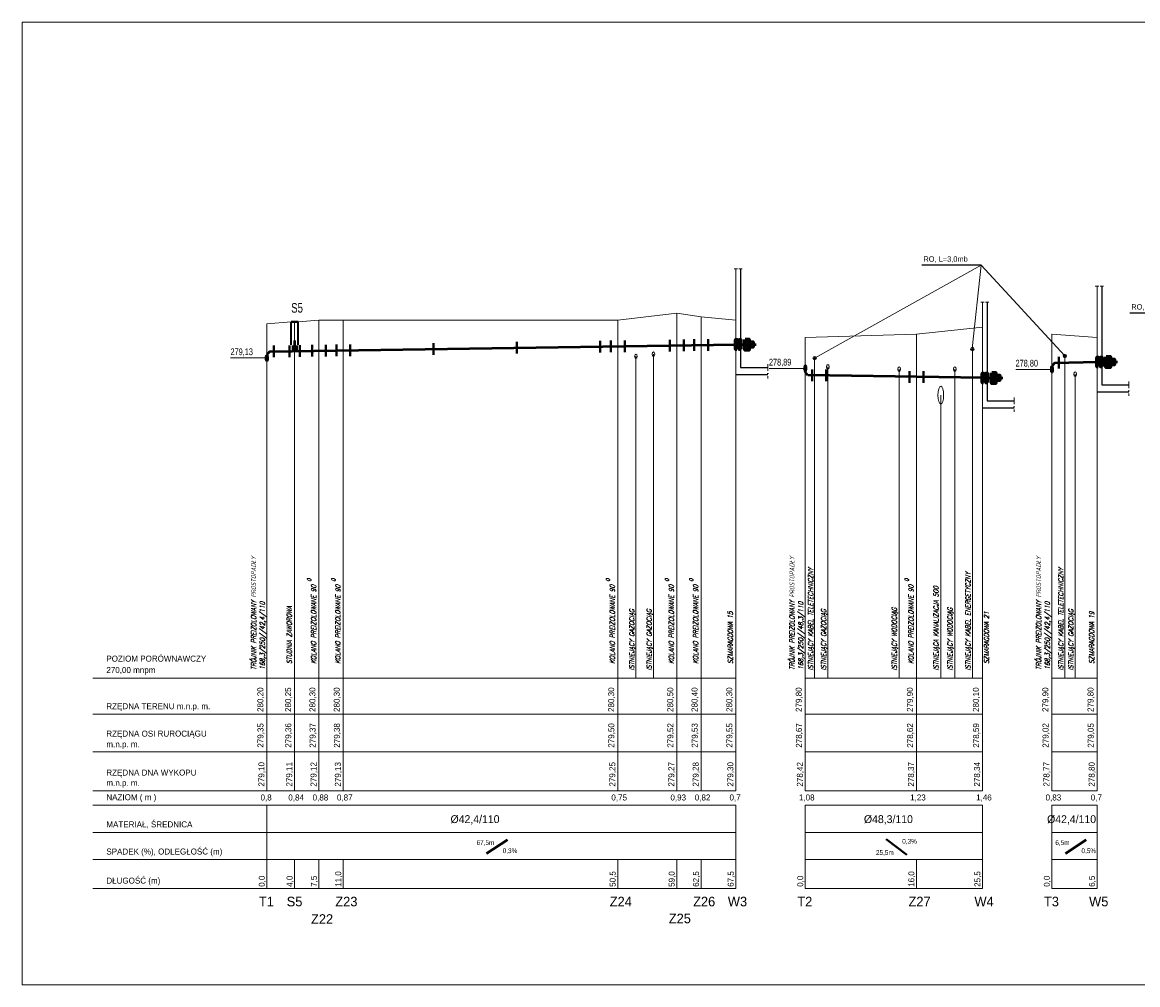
# Model space of a CAD drawing. Extents: x 6567519 to 6569315, y 5583523 to 5585607.
# Tile 57 of 67: x 6567530 to 6567851, y 5585330 to 5585607. Entities that reach past the tile are written whole.
import ezdxf

# ---------------------------------------------------------------- set-up
doc = ezdxf.new("R2010")
doc.units = 0
doc.linetypes.add('GAK', pattern=[3.5, 2, -0.7, 0.1, -0.7])
doc.linetypes.add('KOC', pattern=[2, 1.5, -0.5])
for name, color, linetype, lineweight in [('0-przyłącze', 7, 'CONTINUOUS', 50), ('monitorigng', 220, 'KOC', 30), ('pomocnicza', 140, 'CONTINUOUS', 30), ('siec', 7, 'GAK', 70), ('tekst', 2, 'CONTINUOUS', 20)]:
    doc.layers.add(name, color=color, linetype=linetype, lineweight=lineweight)
doc.layers.add('tabela', color=141, linetype='CONTINUOUS')
doc.layers.add('teren', color=7, linetype='CONTINUOUS')
doc.styles.add('ULICA', font='SIMPLEX', dxfattribs={"width": 0.8, "oblique": 15.00003, "height": 1.25})

msp = doc.modelspace()

# ---------------------------------------------------------------- hatches: boundary and pattern name
at = {"layer": 'siec', "linetype": 'Continuous'}
for points in [[(6567735.075, 5585515.911), (6567735.37, 5585515.911), (6567735.371, 5585513.302), (6567735.075, 5585513.302)], [(6567736.131, 5585515.911), (6567736.426, 5585515.911), (6567736.426, 5585513.302), (6567736.131, 5585513.302)], [(6567839.075, 5585510.911), (6567839.37, 5585510.911), (6567839.371, 5585508.302), (6567839.075, 5585508.302)], [(6567840.131, 5585510.911), (6567840.426, 5585510.911), (6567840.426, 5585508.302), (6567840.131, 5585508.302)], [(6567806.075, 5585506.311), (6567806.37, 5585506.311), (6567806.371, 5585503.702), (6567806.075, 5585503.702)], [(6567807.131, 5585506.311), (6567807.426, 5585506.311), (6567807.426, 5585503.702), (6567807.131, 5585503.702)]]:
    msp.add_hatch(color=256, dxfattribs=at).paths.add_polyline_path(points)
at = {"layer": 'siec', "lineweight": 20}
h = msp.add_hatch(color=3, dxfattribs=at)
h.paths.add_polyline_path([(6567739.986, 5585515.311), (6567739.986, 5585514.607), (6567738.794, 5585514.607), (6567738.794, 5585515.311)])
h.paths.add_polyline_path([(6567738.794, 5585513.902), (6567738.794, 5585514.607), (6567739.986, 5585514.607), (6567739.986, 5585513.902)])
h.paths.add_polyline_path([(6567737.727, 5585514.607), (6567738.794, 5585514.607), (6567738.794, 5585513.902), (6567738.794, 5585513.116), (6567737.727, 5585513.116)])
h.paths.add_polyline_path([(6567737.727, 5585516.097), (6567738.794, 5585516.097), (6567738.794, 5585514.607), (6567737.727, 5585514.607)])
h = msp.add_hatch(color=3, dxfattribs=at)
h.paths.add_polyline_path([(6567843.986, 5585510.311), (6567843.986, 5585509.607), (6567842.794, 5585509.607), (6567842.794, 5585510.311)])
h.paths.add_polyline_path([(6567842.794, 5585508.902), (6567842.794, 5585509.607), (6567843.986, 5585509.607), (6567843.986, 5585508.902)])
h.paths.add_polyline_path([(6567841.727, 5585509.607), (6567842.794, 5585509.607), (6567842.794, 5585508.902), (6567842.794, 5585508.116), (6567841.727, 5585508.116)])
h.paths.add_polyline_path([(6567841.727, 5585511.097), (6567842.794, 5585511.097), (6567842.794, 5585509.607), (6567841.727, 5585509.607)])
h = msp.add_hatch(color=3, dxfattribs=at)
h.paths.add_polyline_path([(6567810.986, 5585505.711), (6567810.986, 5585505.007), (6567809.794, 5585505.007), (6567809.794, 5585505.711)])
h.paths.add_polyline_path([(6567809.794, 5585504.302), (6567809.794, 5585505.007), (6567810.986, 5585505.007), (6567810.986, 5585504.302)])
h.paths.add_polyline_path([(6567808.727, 5585505.007), (6567809.794, 5585505.007), (6567809.794, 5585504.302), (6567809.794, 5585503.516), (6567808.727, 5585503.516)])
h.paths.add_polyline_path([(6567808.727, 5585506.497), (6567809.794, 5585506.497), (6567809.794, 5585505.007), (6567808.727, 5585505.007)])

# ---------------------------------------------------------------- linework, layer by layer
at = {"layer": '0-przyłącze', "color": 0, "lineweight": 25}
for p, q in [((6567805.731, 5585537.438), (6567788.628, 5585537.437)), ((6567865.569, 5585523.672), (6567848.466, 5585523.671))]:
    msp.add_line(p, q, dxfattribs=at)
at = {"layer": '0-przyłącze', "color": 1, "linetype": 'ByBlock', "lineweight": 40}
for p, q in [((6567602.081, 5585514.316), (6567602.081, 5585510.957)), ((6567606.561, 5585514.366), (6567606.561, 5585511.008)), ((6567609.547, 5585514.426), (6567609.547, 5585511.068)), ((6567613.089, 5585514.479), (6567613.089, 5585511.12)), ((6567617.077, 5585514.538), (6567617.077, 5585511.179)), ((6567620.089, 5585514.582), (6567620.089, 5585511.224)), ((6567624.077, 5585514.641), (6567624.077, 5585511.283)), ((6567648.075, 5585514.997), (6567648.075, 5585511.639)), ((6567672.072, 5585515.352), (6567672.072, 5585511.994)), ((6567696.069, 5585515.708), (6567696.069, 5585512.35)), ((6567699.089, 5585515.753), (6567699.089, 5585512.394)), ((6567703.077, 5585515.812), (6567703.077, 5585512.453)), ((6567716.089, 5585516.005), (6567716.089, 5585512.646)), ((6567720.077, 5585516.064), (6567720.077, 5585512.705)), ((6567723.089, 5585516.108), (6567723.089, 5585512.75)), ((6567727.077, 5585516.167), (6567727.077, 5585512.809)), ((6567828.081, 5585511.032), (6567828.081, 5585507.674)), ((6567757.081, 5585507.454), (6567757.081, 5585504.096)), ((6567761.094, 5585507.435), (6567761.094, 5585504.077)), ((6567785.089, 5585506.954), (6567785.089, 5585503.596)), ((6567789.077, 5585506.949), (6567789.077, 5585503.59))]:
    msp.add_line(p, q, dxfattribs=at)
at = {"layer": '0-przyłącze', "color": 0, "lineweight": 30}
for centre in [(6567600.075, 5585510.734), (6567755.075, 5585507.744), (6567826.075, 5585507.45)]:
    msp.add_ellipse(centre, major_axis=(0, -0.956), ratio=0.4013823, dxfattribs=at)
at = {"layer": '0-przyłącze', "color": 0, "lineweight": 20, "extrusion": (0, 0, -1)}
for centre, major_axis, ratio in [((6567706.335, 5585511.225), (0, 0.646), 0.5936938), ((6567711.335, 5585511.814), (0, 0.645), 0.5951817), ((6567761.542, 5585508.165), (0, 0.646), 0.5936938), ((6567782.075, 5585507.535), (0, 0.646), 0.5936938), ((6567798.115, 5585507.535), (0, 0.646), 0.5936938), ((6567832.739, 5585506.094), (0, 0.646), 0.5936938), ((6567794.075, 5585500.015), (0, 2.602), 0.3120385)]:
    msp.add_ellipse(centre, major_axis=major_axis, ratio=ratio, dxfattribs=at)
at = {"layer": 'monitorigng', "color": 1, "linetype": 'ByBlock', "lineweight": 20}
msp.add_line((6567803.168, 5585418.607), (6567803.168, 5585513.301), dxfattribs=at)
at = {"layer": 'monitorigng', "color": 2, "linetype": 'ByBlock', "lineweight": 20}
for p, q in [((6567706.335, 5585418.607), (6567706.335, 5585511.225)), ((6567711.335, 5585418.607), (6567711.335, 5585511.814)), ((6567761.542, 5585418.607), (6567761.542, 5585508.165)), ((6567832.739, 5585418.607), (6567832.739, 5585506.094))]:
    msp.add_line(p, q, dxfattribs=at)
at = {"layer": 'monitorigng', "color": 40, "linetype": 'ByBlock', "lineweight": 20}
for p, q in [((6567757.761, 5585418.607), (6567757.761, 5585510.691)), ((6567829.783, 5585418.607), (6567829.783, 5585511.321))]:
    msp.add_line(p, q, dxfattribs=at)
at = {"layer": 'monitorigng', "color": 5, "linetype": 'ByBlock', "lineweight": 20}
for p, q in [((6567782.075, 5585418.607), (6567782.075, 5585507.535)), ((6567798.115, 5585418.607), (6567798.115, 5585507.535))]:
    msp.add_line(p, q, dxfattribs=at)
at = {"layer": 'monitorigng', "color": 44, "linetype": 'ByBlock', "lineweight": 20}
msp.add_line((6567794.075, 5585418.607), (6567794.075, 5585500.015), dxfattribs=at)
at = {"layer": 'pomocnicza', "color": 0, "lineweight": 20}
for p, q in [((6567600.075, 5585386.146), (6567600.075, 5585418.607)), ((6567608.075, 5585386.146), (6567608.075, 5585418.607)), ((6567615.075, 5585386.146), (6567615.075, 5585418.607)), ((6567622.075, 5585386.146), (6567622.075, 5585418.607)), ((6567701.075, 5585386.146), (6567701.075, 5585418.607)), ((6567718.075, 5585386.146), (6567718.075, 5585418.607)), ((6567725.075, 5585386.146), (6567725.075, 5585418.607)), ((6567735.075, 5585386.146), (6567735.075, 5585418.607)), ((6567755.075, 5585386.146), (6567755.075, 5585418.607)), ((6567787.075, 5585386.146), (6567787.075, 5585418.607)), ((6567806.075, 5585386.146), (6567806.075, 5585418.607)), ((6567826.075, 5585386.146), (6567826.075, 5585418.607)), ((6567839.075, 5585386.146), (6567839.075, 5585418.607)), ((6567600.075, 5585357.993), (6567600.075, 5585382.035)), ((6567735.075, 5585357.993), (6567735.075, 5585382.035)), ((6567755.075, 5585357.993), (6567755.075, 5585382.035)), ((6567806.075, 5585357.993), (6567806.075, 5585382.035)), ((6567826.075, 5585357.993), (6567826.075, 5585382.035)), ((6567839.075, 5585357.993), (6567839.075, 5585382.035)), ((6567608.075, 5585357.993), (6567608.075, 5585366.369)), ((6567615.075, 5585357.993), (6567615.075, 5585366.369)), ((6567622.075, 5585357.993), (6567622.075, 5585366.369)), ((6567701.075, 5585357.993), (6567701.075, 5585366.369)), ((6567718.075, 5585357.993), (6567718.075, 5585366.369)), ((6567725.075, 5585357.993), (6567725.075, 5585366.369)), ((6567787.075, 5585357.993), (6567787.075, 5585366.369))]:
    msp.add_line(p, q, dxfattribs=at)
at = {"layer": 'siec', "linetype": 'ByBlock', "lineweight": 20}
for p, q in [((6567529.67, 5585607.35), (6568103.871, 5585607.35)), ((6567529.67, 5585607.35), (6567529.67, 5585330.35)), ((6567757.761, 5585510.691), (6567805.731, 5585537.438)), ((6567803.099, 5585513.506), (6567805.731, 5585537.438)), ((6567829.783, 5585511.321), (6567805.731, 5585537.438)), ((6567718.075, 5585523.607), (6567701.075, 5585521.607)), ((6567718.075, 5585418.607), (6567718.075, 5585523.607)), ((6567725.075, 5585522.607), (6567718.075, 5585523.607)), ((6567607.078, 5585521.107), (6567600.075, 5585520.607)), ((6567600.075, 5585418.607), (6567600.075, 5585520.607)), ((6567608.075, 5585418.607), (6567608.075, 5585521.107)), ((6567615.075, 5585521.607), (6567609.072, 5585521.107)), ((6567615.075, 5585418.607), (6567615.075, 5585521.607)), ((6567622.075, 5585521.607), (6567615.075, 5585521.607)), ((6567622.075, 5585418.607), (6567622.075, 5585521.607)), ((6567701.075, 5585521.607), (6567622.075, 5585521.607)), ((6567701.075, 5585418.607), (6567701.075, 5585521.607)), ((6567725.075, 5585418.607), (6567725.075, 5585522.607)), ((6567735.075, 5585521.607), (6567725.075, 5585522.607)), ((6567735.075, 5585418.607), (6567735.075, 5585521.607)), ((6567806.075, 5585519.607), (6567787.075, 5585517.607)), ((6567806.075, 5585418.607), (6567806.075, 5585519.607)), ((6567787.075, 5585517.607), (6567755.075, 5585516.607)), ((6567755.075, 5585418.607), (6567755.075, 5585516.607)), ((6567787.075, 5585418.607), (6567787.075, 5585517.607)), ((6567826.075, 5585418.607), (6567826.075, 5585517.607)), ((6567839.075, 5585516.607), (6567826.075, 5585517.607)), ((6567839.075, 5585418.607), (6567839.075, 5585516.607)), ((6567600.075, 5585510.734), (6567589.65, 5585510.734)), ((6567755.075, 5585507.744), (6567744.65, 5585507.744)), ((6567826.075, 5585507.45), (6567815.65, 5585507.45)), ((6567529.67, 5585330.35), (6568103.871, 5585330.35))]:
    msp.add_line(p, q, dxfattribs=at)
at = {"layer": 'siec', "color": 0, "linetype": 'ByBlock', "lineweight": 20}
for p, q in [((6567734.564, 5585536.396), (6567735.587, 5585536.396)), ((6567735.914, 5585536.396), (6567736.937, 5585536.396)), ((6567838.564, 5585531.396), (6567839.587, 5585531.396)), ((6567839.914, 5585531.396), (6567840.937, 5585531.396)), ((6567805.564, 5585526.796), (6567806.587, 5585526.796)), ((6567806.914, 5585526.796), (6567807.937, 5585526.796))]:
    msp.add_line(p, q, dxfattribs=at)
at = {"layer": 'siec', "color": 0, "linetype": 'Continuous', "lineweight": 20}
for p, q in [((6567735.075, 5585516.903), (6567735.075, 5585536.396)), ((6567839.075, 5585511.903), (6567839.075, 5585531.396)), ((6567806.075, 5585507.303), (6567806.075, 5585526.796))]:
    msp.add_line(p, q, dxfattribs=at)
at = {"layer": 'siec', "color": 0, "linetype": 'ByBlock', "lineweight": 35}
for p, q in [((6567607.073, 5585514.533), (6567607.078, 5585521.107)), ((6567609.073, 5585514.533), (6567609.072, 5585521.107))]:
    msp.add_line(p, q, dxfattribs=at)
at = {"layer": 'siec', "color": 0, "linetype": 'ByBlock', "lineweight": 40}
msp.add_line((6567607.078, 5585521.107), (6567609.072, 5585521.107), dxfattribs=at)
at = {"layer": 'siec', "linetype": 'ByBlock', "lineweight": 50}
for p, q in [((6567600.89, 5585512.619), (6567735.075, 5585514.607)), ((6567826.881, 5585509.325), (6567839.075, 5585509.607)), ((6567806.075, 5585505.007), (6567755.846, 5585505.795))]:
    msp.add_line(p, q, dxfattribs=at)
at = {"layer": 'siec', "color": 0, "linetype": 'ByBlock', "lineweight": 50}
for p, q in [((6567607.519, 5585514.31), (6567607.519, 5585512.717)), ((6567608.075, 5585515.753), (6567608.075, 5585512.725)), ((6567608.57, 5585514.325), (6567608.57, 5585512.732))]:
    msp.add_line(p, q, dxfattribs=at)
at = {"layer": 'siec', "color": 1, "linetype": 'ByBlock', "lineweight": 50}
for p, q in [((6567735.075, 5585514.607), (6567740.978, 5585514.607)), ((6567839.075, 5585509.607), (6567844.978, 5585509.607)), ((6567806.075, 5585505.007), (6567811.978, 5585505.007))]:
    msp.add_line(p, q, dxfattribs=at)
at = {"layer": 'siec', "color": 0, "linetype": 'Continuous', "lineweight": 50}
for p, q in [((6567600.89, 5585512.619), (6567600.075, 5585511.69)), ((6567755.846, 5585505.795), (6567755.075, 5585506.787)), ((6567826.881, 5585509.325), (6567826.075, 5585508.406))]:
    msp.add_line(p, q, dxfattribs=at)
at = {"layer": 'siec', "color": 1, "lineweight": 20}
for p, q in [((6567744.245, 5585509), (6567744.245, 5585504.85)), ((6567848.245, 5585504), (6567848.245, 5585499.85)), ((6567815.245, 5585499.4), (6567815.245, 5585495.25))]:
    msp.add_line(p, q, dxfattribs=at)
at = {"layer": 'siec', "linetype": 'Continuous'}
for points in [[(6567735.371, 5585513.302), (6567735.075, 5585513.302), (6567735.075, 5585515.911), (6567735.371, 5585515.911)], [(6567736.426, 5585513.302), (6567736.131, 5585513.302), (6567736.131, 5585515.911), (6567736.426, 5585515.911)], [(6567737.727, 5585516.097), (6567738.794, 5585516.097), (6567738.794, 5585513.116), (6567737.727, 5585513.116)], [(6567738.794, 5585515.311), (6567739.986, 5585515.311), (6567739.986, 5585513.902), (6567738.794, 5585513.902)], [(6567839.371, 5585508.302), (6567839.075, 5585508.302), (6567839.075, 5585510.911), (6567839.371, 5585510.911)], [(6567840.426, 5585508.302), (6567840.131, 5585508.302), (6567840.131, 5585510.911), (6567840.426, 5585510.911)], [(6567841.727, 5585511.097), (6567842.794, 5585511.097), (6567842.794, 5585508.116), (6567841.727, 5585508.116)], [(6567842.794, 5585510.311), (6567843.986, 5585510.311), (6567843.986, 5585508.902), (6567842.794, 5585508.902)], [(6567806.371, 5585503.702), (6567806.075, 5585503.702), (6567806.075, 5585506.311), (6567806.371, 5585506.311)], [(6567807.426, 5585503.702), (6567807.131, 5585503.702), (6567807.131, 5585506.311), (6567807.426, 5585506.311)], [(6567808.727, 5585506.497), (6567809.794, 5585506.497), (6567809.794, 5585503.516), (6567808.727, 5585503.516)], [(6567809.794, 5585505.711), (6567810.986, 5585505.711), (6567810.986, 5585504.302), (6567809.794, 5585504.302)]]:
    msp.add_lwpolyline(points, close=True, dxfattribs=at)
at = {"layer": 'siec', "linetype": 'Continuous', "lineweight": 20}
for centre in [(6567803.168, 5585513.301), (6567757.761, 5585510.69), (6567829.783, 5585511.321)]:
    msp.add_circle(centre, 0.508, dxfattribs=at)
at = {"layer": 'siec', "linetype": 'ByBlock', "lineweight": 20}
for centre in [(6567803.168, 5585513.301), (6567757.761, 5585510.691), (6567829.783, 5585511.321)]:
    msp.add_circle(centre, 0.216, dxfattribs=at)
at = {"layer": 'tabela', "color": 0, "linetype": 'ByBlock', "lineweight": 20}
for p, q in [((6567549.927, 5585418.607), (6567735.075, 5585418.607)), ((6567755.075, 5585418.607), (6567806.075, 5585418.607)), ((6567826.075, 5585418.607), (6567839.075, 5585418.607)), ((6567549.927, 5585408.2), (6567735.075, 5585408.2)), ((6567755.075, 5585408.2), (6567806.075, 5585408.2)), ((6567826.075, 5585408.2), (6567839.075, 5585408.2)), ((6567549.927, 5585397.339), (6567735.075, 5585397.339)), ((6567549.927, 5585397.339), (6567735.075, 5585397.339)), ((6567755.075, 5585397.339), (6567806.075, 5585397.339)), ((6567755.075, 5585397.339), (6567806.075, 5585397.339)), ((6567826.075, 5585397.339), (6567839.075, 5585397.339)), ((6567826.075, 5585397.339), (6567839.075, 5585397.339)), ((6567549.927, 5585386.146), (6567735.075, 5585386.146)), ((6567755.075, 5585386.146), (6567806.075, 5585386.146)), ((6567826.075, 5585386.146), (6567839.075, 5585386.146)), ((6567549.927, 5585382.035), (6567735.075, 5585382.035)), ((6567755.075, 5585382.035), (6567806.075, 5585382.035)), ((6567826.075, 5585382.035), (6567839.075, 5585382.035)), ((6567549.927, 5585374.188), (6567735.075, 5585374.188)), ((6567549.927, 5585374.188), (6567735.075, 5585374.188)), ((6567549.927, 5585374.188), (6567735.075, 5585374.188)), ((6567755.075, 5585374.188), (6567806.075, 5585374.188)), ((6567755.075, 5585374.188), (6567806.075, 5585374.188)), ((6567755.075, 5585374.188), (6567806.075, 5585374.188)), ((6567826.075, 5585374.188), (6567839.075, 5585374.188)), ((6567826.075, 5585374.188), (6567839.075, 5585374.188)), ((6567826.075, 5585374.188), (6567839.075, 5585374.188)), ((6567549.927, 5585366.369), (6567735.075, 5585366.369)), ((6567549.927, 5585366.369), (6567735.075, 5585366.369)), ((6567755.075, 5585366.369), (6567806.075, 5585366.369)), ((6567755.075, 5585366.369), (6567806.075, 5585366.369)), ((6567826.075, 5585366.369), (6567839.075, 5585366.369)), ((6567826.075, 5585366.369), (6567839.075, 5585366.369)), ((6567549.927, 5585357.993), (6567735.075, 5585357.993)), ((6567755.075, 5585357.993), (6567806.075, 5585357.993)), ((6567826.075, 5585357.993), (6567839.075, 5585357.993))]:
    msp.add_line(p, q, dxfattribs=at)
at = {"layer": 'tekst', "color": 0, "linetype": 'ByBlock', "lineweight": 40}
for p, q in [((6567663.337, 5585368.105), (6567669.331, 5585372.012)), ((6567778.317, 5585372.257), (6567784.311, 5585367.768)), ((6567829.952, 5585368.105), (6567835.946, 5585372.012))]:
    msp.add_line(p, q, dxfattribs=at)
at = {"layer": 'teren', "color": 3}
for p, q in [((6567736.426, 5585536.396), (6567736.426, 5585508.019)), ((6567840.426, 5585531.396), (6567840.426, 5585503.019)), ((6567807.426, 5585526.796), (6567807.426, 5585498.419)), ((6567736.426, 5585508.019), (6567744.245, 5585508.019)), ((6567736.426, 5585508.019), (6567744.245, 5585508.019)), ((6567735.075, 5585506.019), (6567744.245, 5585506.019)), ((6567839.075, 5585501.019), (6567848.245, 5585501.019)), ((6567840.426, 5585503.019), (6567848.245, 5585503.019)), ((6567840.426, 5585503.019), (6567848.245, 5585503.019)), ((6567807.426, 5585498.419), (6567815.245, 5585498.419)), ((6567807.426, 5585498.419), (6567815.245, 5585498.419)), ((6567806.075, 5585496.419), (6567815.245, 5585496.419))]:
    msp.add_line(p, q, dxfattribs=at)

# ---------------------------------------------------------------- texts
at = {"layer": 'pomocnicza', "color": 0, "linetype": 'ByBlock', "lineweight": 20, "style": 'ULICA', "oblique": 15.00003, "width": 0.8}
for s, height, p in [('TRÓJNIK PREIZOLOWANY PROSTOPADŁY', 1.4, (6567596.955, 5585420.966)), ('TRÓJNIK PREIZOLOWANY PROSTOPADŁY', 1.4, (6567751.955, 5585420.966)), ('TRÓJNIK PREIZOLOWANY PROSTOPADŁY', 1.4, (6567822.955, 5585420.966)), ('0', 1.12, (6567612.835, 5585446.379)), ('0', 1.12, (6567619.835, 5585446.379)), ('0', 1.12, (6567698.835, 5585446.379)), ('0', 1.12, (6567715.835, 5585446.379)), ('0', 1.12, (6567722.835, 5585446.379)), ('ISTNIEJĄCY KABEL TELETECHNICZNY', 1.4, (6567757.334, 5585420.773)), ('0', 1.12, (6567784.835, 5585446.379)), ('ISTNIEJĄCY KABEL ENERGETYCZNY', 1.4, (6567802.6, 5585420.773)), ('ISTNIEJĄCY KABEL TELETECHNICZNY', 1.4, (6567829.355, 5585420.773)), ('KOLANO PREIZOLOWANE 90', 1.4, (6567614.22, 5585422.664)), ('KOLANO PREIZOLOWANE 90', 1.4, (6567621.22, 5585422.664)), ('KOLANO PREIZOLOWANE 90', 1.4, (6567700.22, 5585422.664)), ('KOLANO PREIZOLOWANE 90', 1.4, (6567717.22, 5585422.664)), ('KOLANO PREIZOLOWANE 90', 1.4, (6567724.22, 5585422.664)), ('KOLANO PREIZOLOWANE 90', 1.4, (6567786.22, 5585422.664)), ('ISTNIEJĄCA KANALIZACJA 500', 1.4, (6567793.399, 5585420.773)), ('STUDNIA ZAWOROWA', 1.4, (6567607.22, 5585422.664)), ('ISTNIEJĄCY GAZOCIĄG', 1.4, (6567705.829, 5585420.773)), ('ISTNIEJĄCY GAZOCIĄG', 1.4, (6567710.829, 5585420.773)), ('SZMARAGDOWA 15', 1.4, (6567734.22, 5585422.664)), ('ISTNIEJĄCY GAZOCIĄG', 1.4, (6567761.036, 5585420.773)), ('ISTNIEJĄCY WODOCIĄG', 1.4, (6567781.399, 5585420.773)), ('ISTNIEJĄCY WODOCIĄG', 1.4, (6567797.439, 5585420.773)), ('SZMARAGDOWA 21', 1.4, (6567807.937, 5585422.664)), ('ISTNIEJĄCY GAZOCIĄG', 1.4, (6567832.234, 5585420.773)), ('SZMARAGDOWA 19', 1.4, (6567838.22, 5585422.664)), ('168,3/250//42,4/110', 1.4, (6567599.475, 5585420.966)), ('168,3/250//48,3/110', 1.4, (6567754.475, 5585420.966)), ('168,3/250//42,4/110', 1.4, (6567825.475, 5585420.966))]:
    msp.add_text(s, height=height, rotation=90, dxfattribs=at).set_placement(p)
at = {"layer": 'tekst', "color": 141, "lineweight": 20}
for p in [(6567789.073, 5585538.443), (6567848.911, 5585524.676)]:
    msp.add_text('RO, L=3,0mb', height=1.54829, dxfattribs=at).set_placement(p)
at = {"layer": 'tekst', "color": 0, "lineweight": 20}
for s, height, width, p in [('S5', 2.7648, 0.75, (6567607.07, 5585523.783)), ('279,13', 1.9354, 0.75, (6567589.605, 5585511.551)), ('278,89', 1.9354, 0.75, (6567744.605, 5585508.561)), ('278,80', 1.9354, 0.75, (6567815.605, 5585508.268)), ('67,5m', 1.38, 0.8, (6567660.437, 5585370.563)), ('0,3%%%', 1.38, 0.8, (6567782.976, 5585370.929)), ('6,5m', 1.38, 0.8, (6567827.052, 5585370.563)), ('0,3%%%', 1.38, 0.8, (6567667.96, 5585368.212)), ('25,5m', 1.38, 0.8, (6567775.417, 5585367.711)), ('0,5%%%', 1.38, 0.8, (6567834.576, 5585368.212))]:
    msp.add_text(s, height=height, dxfattribs=dict(at, width=width)).set_placement(p)
for s, height, p in [('POZIOM PORÓWNAWCZY ', 1.728, (6567553.867, 5585423.335)), ('270,00 mnpm', 1.728, (6567553.867, 5585420.053)), ('RZĘDNA TERENU m.n.p. m.', 1.728, (6567553.867, 5585409.646)), ('RZĘDNA OSI RUROCIĄGU ', 1.728, (6567553.867, 5585401.76)), ('m.n.p. m.', 1.728, (6567553.867, 5585398.715)), ('RZĘDNA DNA WYKOPU', 1.728, (6567553.867, 5585390.539)), ('m.n.p. m.', 1.728, (6567553.867, 5585387.592)), ('NAZIOM ( m )', 1.728, (6567553.867, 5585383.451)), ('0,8', 1.728, (6567598.252, 5585383.37)), ('0,84', 1.728, (6567606.252, 5585383.37)), ('0,88', 1.728, (6567613.252, 5585383.37)), ('0,87', 1.728, (6567620.252, 5585383.37)), ('0,75', 1.728, (6567699.252, 5585383.37)), ('0,93', 1.728, (6567716.252, 5585383.37)), ('0,82', 1.728, (6567723.252, 5585383.37)), ('0,7', 1.728, (6567733.252, 5585383.37)), ('1,08', 1.728, (6567753.252, 5585383.37)), ('1,23', 1.728, (6567785.252, 5585383.37)), ('1,46', 1.728, (6567804.252, 5585383.37)), ('0,83', 1.728, (6567824.252, 5585383.37)), ('0,7', 1.728, (6567837.252, 5585383.37)), ('%%C42,4/110', 2.2574, (6567652.949, 5585376.868)), ('%%C48,3/110', 2.2574, (6567771.955, 5585376.868)), ('%%C42,4/110', 2.2574, (6567824.684, 5585376.868)), ('MATERIAŁ, ŚREDNICA', 1.728, (6567553.867, 5585375.634)), ('SPADEK (%), ODLEGŁOŚĆ (m)', 1.728, (6567553.867, 5585367.815)), ('DŁUGOŚĆ (m)', 1.728, (6567553.867, 5585359.439)), ('S5', 2.7648, (6567605.778, 5585352.894)), ('Z23', 2.7648, (6567619.778, 5585352.894)), ('Z24', 2.7648, (6567698.778, 5585352.894)), ('Z26', 2.7648, (6567722.778, 5585352.894)), ('W3', 2.7648, (6567732.778, 5585352.894)), ('T2', 2.7648, (6567752.778, 5585352.894)), ('Z27', 2.7648, (6567784.778, 5585352.894)), ('T3', 2.7648, (6567823.778, 5585352.894)), ('T1', 2.7648, (6567597.778, 5585352.894)), ('W4', 2.7648, (6567803.778, 5585352.894)), ('W5', 2.7648, (6567836.778, 5585352.894)), ('Z22', 2.7648, (6567612.778, 5585347.866)), ('Z25', 2.7648, (6567715.778, 5585348.036))]:
    msp.add_text(s, height=height, dxfattribs=at).set_placement(p)
for s, p in [('280,20', (6567599.051, 5585408.852)), ('280,25', (6567607.051, 5585408.852)), ('280,30', (6567614.051, 5585408.852)), ('280,30', (6567621.051, 5585408.852)), ('280,30', (6567700.051, 5585408.852)), ('280,50', (6567717.051, 5585408.852)), ('280,40', (6567724.051, 5585408.852)), ('280,30', (6567734.051, 5585408.852)), ('279,80', (6567754.051, 5585408.852)), ('279,90', (6567786.051, 5585408.852)), ('280,10', (6567805.051, 5585408.852)), ('279,90', (6567825.051, 5585408.852)), ('279,80', (6567838.051, 5585408.852)), ('279,35', (6567599.095, 5585398.559)), ('279,36', (6567607.095, 5585398.559)), ('279,37', (6567614.095, 5585398.559)), ('279,38', (6567621.095, 5585398.559)), ('279,50', (6567700.095, 5585398.559)), ('279,52', (6567717.095, 5585398.559)), ('279,53', (6567724.095, 5585398.559)), ('279,55', (6567734.095, 5585398.559)), ('278,67', (6567754.095, 5585398.559)), ('278,62', (6567786.095, 5585398.559)), ('278,59', (6567805.095, 5585398.559)), ('279,02', (6567825.095, 5585398.559)), ('279,05', (6567838.095, 5585398.559)), ('279,10', (6567599.372, 5585387.366)), ('279,11', (6567607.372, 5585387.366)), ('279,12', (6567614.372, 5585387.366)), ('279,13', (6567621.372, 5585387.366)), ('279,25', (6567700.372, 5585387.366)), ('279,27', (6567717.372, 5585387.366)), ('279,28', (6567724.372, 5585387.366)), ('279,30', (6567734.372, 5585387.366)), ('278,42', (6567754.372, 5585387.366)), ('278,37', (6567786.372, 5585387.366)), ('278,34', (6567805.372, 5585387.366)), ('278,77', (6567825.372, 5585387.366)), ('278,80', (6567838.372, 5585387.366)), ('11,0', (6567621.474, 5585358.516)), ('50,5', (6567700.474, 5585358.516)), ('59,0', (6567717.474, 5585358.516)), ('62,5', (6567724.474, 5585358.516)), ('67,5', (6567734.474, 5585358.516)), ('16,0', (6567786.474, 5585358.516)), ('25,5', (6567805.474, 5585358.516)), ('0,0', (6567599.474, 5585358.516)), ('4,0', (6567607.474, 5585358.516)), ('7,5', (6567614.474, 5585358.516)), ('0,0', (6567754.474, 5585358.516)), ('0,0', (6567825.474, 5585358.516)), ('6,5', (6567838.474, 5585358.516))]:
    msp.add_text(s, height=1.728, rotation=90, dxfattribs=at).set_placement(p)

doc.saveas('drawing.dxf')
